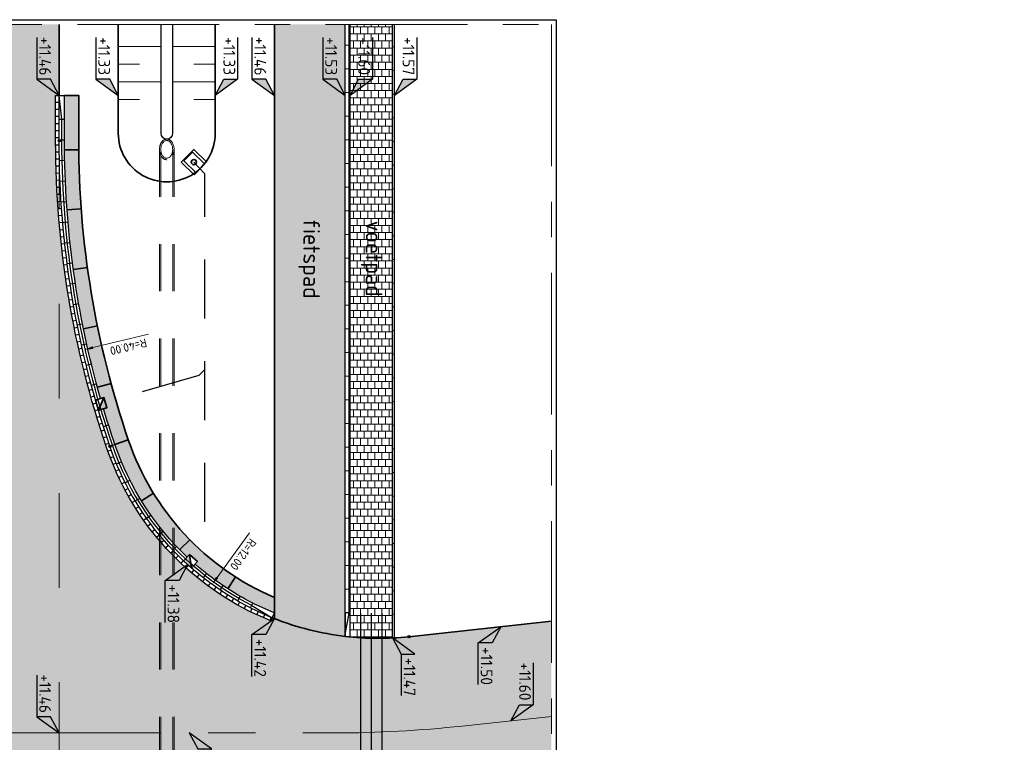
# Model space of a CAD drawing. Header units: metres. Extents: x 232680 to 233262, y 554200 to 554550.
# Tile 4 of 254: x 232730 to 232771, y 554327 to 554358. Entities that reach past the tile are written whole.
import ezdxf
from ezdxf.enums import TextEntityAlignment as Align

# ---------------------------------------------------------------- set-up
doc = ezdxf.new("R2010")
doc.units = ezdxf.units.M
for name, pattern in [('AM-AS', [16, 10, -2, 2, -2]), ('NLCS-HIDDEN', [4, 2, -2]), ('RI-HWA_KOLKAANSLUITING', [4.3, 2.5, -1.8]), ('XX-AFBREEK', [7, 4, -1, 1, -1]), ('XX-HIDDEN', [4, 2, -2])]:
    doc.linetypes.add(name, pattern=pattern)
doc.layers.get('Defpoints').update_dxf_attribs({"color": 241})
for name, color, linetype, lineweight in [('B-WE-VH-KANTOPSLUITING_TROTTOIRBAND_RWS-T25', 7, 'Continuous', 25), ('N-WE-AM-AS-GD', 7, 'AM-AS', 13), ('N-WE-KL-MANTELBUIS_DATA-G', 102, 'KL-KABELKOKER-N', 25), ('N-WE-KL-MANTELBUIS_ENEXIS-G', 10, 'KL-KABELKOKER-N', 25), ('N-WE-KL-MANTELBUIS_WMD-G', 7, 'KL-KABELKOKER-N', 25), ('N-WE-RI-HWA_DUIKER-G', 252, 'NLCS-HIDDEN', 13), ('N-WE-RI-HWA_UITSTROOMBAK-S', 150, 'Continuous', 35), ('N-WE-VH-KANTOPSLUITING_BETONRUG-A', 254, 'Continuous', 18), ('N-WE-VH-KANTOPSLUITING_BETONRUG-G', 7, 'Continuous', 35), ('N-WE-VH-KANTOPSLUITING_ELEMENT_VERLOOPBAND-S', 7, 'Continuous', 25), ('N-WE-VH-KANTOPSLUITING_GOOTLAAG-G', 7, 'Continuous', 25), ('N-WE-VH-KANTOPSLUITING_TROTTOIRBAND_RWS_018-GD', 7, 'Continuous', 25), ('N-WE-VH-KANTOPSLUITING_TROTTOIRBAND_RWS_025-GD', 7, 'Continuous', 25), ('N-WE-VH-KANTVERHARDING-G', 60, 'Continuous', 35), ('N-WE-VH-KANTVERHARDING_BITUMENBAND-G', 160, 'Continuous', 35), ('N-WE-VH-MATERIAALGRENS-G', 7, 'XX-HIDDEN', 18), ('N-WE-VH-VERHARDING_018-G', 7, 'Continuous', 18), ('N-WE-VH-VERHARDING_025-G', 7, 'Continuous', 25), ('N-WE-VH-VERHARDING_035-G', 7, 'Continuous', 35), ('N-WE-VW-MARKERING_DWARS_DRIEHOEK_5050-M', 7, 'Continuous', 18), ('X-XX-AL-AFBREEKLIJN-G', 7, 'XX-AFBREEK', 13), ('X-XX-AL-HOOGTELABEL-S', 7, 'Continuous', 25)]:
    doc.layers.add(name, color=color, linetype=linetype, lineweight=lineweight)
for name, color, linetype, lineweight, true_color in [('N-WE-GW-WATERGANG_BODEM-G', 7, 'Continuous', 25, 0x007ca5), ('N-WE-GW-WATERGANG_INSTEEK-G', 7, 'Continuous', 35, 0x004c00), ('N-WE-GW-WATERGANG_TALUD_013-G', 7, 'Continuous', 13, 0x004c00), ('N-WE-GW-WATERGANG_TALUD_018-G', 7, 'Continuous', 18, 0x004c00), ('N-WE-RI-HWA_KOLKAANSLUITING_PVC_125-G', 150, 'RI-HWA_KOLKAANSLUITING', 25, 0x007fff), ('N-WE-RI-KOLK-S', 150, 'Continuous', 35, 0x007fff)]:
    doc.layers.add(name, color=color, linetype=linetype, lineweight=lineweight, true_color=true_color)
doc.layers.add('N-WE-VH-VERHARDING_ASFALT_HOOFDRIJBAAN-A', color=7, linetype='Continuous', lineweight=5, true_color=0xc7c7c7, transparency=0.5)
doc.layers.add('N-WE-VH-VERHARDING_ASFALT_ROOD-A', color=7, linetype='Continuous', lineweight=5, true_color=0xc99292, transparency=0.5)
doc.layers.add('N-WE-VH-VERHARDING_TEGEL-A', color=252, linetype='Continuous', lineweight=9, transparency=0.5)
doc.styles.add('NLCS-ISO', font='NLCS-ISO.ttf')
doc.styles.add('NLCS-ISO-ANNOTATIEF-T18', font='NLCS-ISO.ttf', dxfattribs={"height": 1.8})
doc.styles.add('NLCS-ISO-ANNOTATIEF-T25', font='NLCS-ISO.ttf', dxfattribs={"height": 2.5})
doc.linetypes.add('KL-KABELKOKER-N', pattern='A,0,-3,[99,NLCS.shx,S=1,R=0,X=0,Y=0],-3', length=6)
doc.dimstyles.new('NLCS-ANNOTATIEF-T18-PIJL_L2_H3', dxfattribs={"dimtxt": 1.8, "dimasz": 1.8, "dimexe": 2, "dimexo": 2, "dimgap": 0.7, "dimtad": 1, "dimzin": 0, "dimdsep": 46, "dimtxsty": 'NLCS-ISO-ANNOTATIEF-T18', "dimcen": 0, "dimdle": 2, "dimclrd": 256, "dimclre": 256, "dimclrt": 256, "dimadec": 3, "dimazin": 0, "dimtfac": 1, "dimtofl": 0, "dimtmove": 0, "dimatfit": 3, "dimfxl": 2, "dimfxlon": 1, "dimtfillclr": 256, "dimtolj": 1, "dimtzin": 0, "dimlwd": -1, "dimlwe": -1, "dimarcsym": 0})

# ---------------------------------------------------------------- blocks, each defined once
blk = doc.blocks.new('N-SAL-HOOGTELABEL_03-SO')
for p, q in [((0, 0), (-2.460741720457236, -1.312415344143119)), ((-2.460741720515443, -3.43514855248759), (0, 0)), ((-2.460741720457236, -1.312415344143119), (-2.460741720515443, -3.43514855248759)), ((-8.8653364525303, -3.435325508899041), (-2.460741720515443, -3.43514855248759))]:
    blk.add_line(p, q)
blk.add_solid([(-2.460741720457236, -1.312415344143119), (0, 0), (-2.460741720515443, -3.43514855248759)])
at = {"style": 'NLCS-ISO'}
blk.add_attdef('...', text='', height=1.8, dxfattribs=at).set_placement((-6.014038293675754, -2.161353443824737), align=Align.MIDDLE)
blk = doc.blocks.new('N-SAL-HOOGTELABEL_01-SO')
for p, q in [((-2.460741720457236, 1.312415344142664), (-2.460741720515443, 3.435148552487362)), ((-2.460741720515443, 3.435148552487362), (0, 0)), ((-2.460741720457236, 1.312415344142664), (-8.837532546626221, 1.312415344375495)), ((0, 0), (-2.460741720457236, 1.312415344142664))]:
    blk.add_line(p, q)
blk.add_solid([(-2.460741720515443, 3.435148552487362), (-2.460741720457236, 1.312415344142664), (0, 0)])
at = {"style": 'NLCS-ISO'}
blk.add_attdef('...', text='', height=1.8, dxfattribs=at).set_placement((-5.956637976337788, 2.607292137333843), align=Align.MIDDLE)
blk = doc.blocks.new('L080')
blk.add_line((0, 0), (0, 0.07999999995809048))
blk = doc.blocks.new('L200')
blk.add_line((0, 0), (0, 0.1999999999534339))
blk = doc.blocks.new('SVH-VERLOOPBAND_GELEIDEBAND 50 200X200 HD_OPSLUITBAND 200X200 HD_L1000_RECHTS-MM')
blk.add_lwpolyline([(0, 0), (1000, 0), (1000, 200.0000000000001), (0, 200.0000000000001)], close=True)
blk.add_lwpolyline([(899.9999999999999, 1.030286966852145e-13), (100, 150), (0, 150)])
blk = doc.blocks.new('SVH-KANTOPSLUITING_VERLOOP_120X250_130 150X250_RECHTS')
for p, q in [((-1, 5.820766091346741e-11), (0, 0)), ((-1, -0.2249999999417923), (-1, 5.820766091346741e-11)), ((-2.872702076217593e-11, -0.2249999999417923), (0, 0)), ((-1, -0.1099999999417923), (-2.872702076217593e-11, -0.2249999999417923)), ((-1, -0.2249999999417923), (-2.872702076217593e-11, -0.2249999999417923))]:
    blk.add_line(p, q)
blk = doc.blocks.new('L225')
blk.add_line((0, 0), (-6.88863824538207e-17, -0.2250000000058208))
blk = doc.blocks.new('SVH-KANTOPSLUITING_VERLOOP_RWS_225X160_LINKS')
for p, q in [((-2.220446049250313e-16, -0.225), (0, 0)), ((1, 5.820766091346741e-11), (0, 0)), ((1, -0.225), (1, 5.820766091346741e-11)), ((1, -0.11), (-2.220446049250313e-16, -0.225)), ((1, -0.225), (-2.220446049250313e-16, -0.225))]:
    blk.add_line(p, q)
blk = doc.blocks.new('L600')
blk.add_line((0, 0), (-7.347880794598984e-17, -0.5999999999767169))
blk = doc.blocks.new('*D83')
at = {"layer": 'Defpoints', "color": 0, "transparency": 16777216}
for p in [(232771.1756203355, 554353.4331369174), (232732.2792214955, 554344.101997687)]:
    blk.add_point(p, dxfattribs=at)
at = {"layer": 'N-WE-VW-MARKERING_DWARS_DRIEHOEK_5050-M', "transparency": 16777216}
blk.add_line((232734.9783146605, 554344.7495027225), (232732.6292890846, 554344.1859779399), dxfattribs=at)
blk.add_solid([(232732.6432857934, 554344.1276333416), (232732.6152923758, 554344.244322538), (232732.2792214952, 554344.1019976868)], dxfattribs=at)
at = {"layer": 'N-WE-VW-MARKERING_DWARS_DRIEHOEK_5050-M', "transparency": 16777216, "insert": (232734.1291743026, 554344.2167169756), "char_height": 0.36, "attachment_point": 5, "rotation": 193.4901667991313, "style": 'NLCS-ISO-ANNOTATIEF-T18'}
blk.add_mtext('\\A1;R=40.00', dxfattribs=at)
blk = doc.blocks.new('*D84')
at = {"layer": 'Defpoints', "color": 0, "transparency": 16777216}
for p in [(232744.7003461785, 554343.8924832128), (232737.6676427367, 554334.1692593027)]:
    blk.add_point(p, dxfattribs=at)
at = {"layer": 'N-WE-VW-MARKERING_DWARS_DRIEHOEK_5050-M', "transparency": 16777216}
blk.add_line((232739.2476567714, 554336.3537436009), (232737.878623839, 554334.4609560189), dxfattribs=at)
blk.add_solid([(232737.9272399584, 554334.4257925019), (232737.8300077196, 554334.496119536), (232737.6676427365, 554334.1692593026)], dxfattribs=at)
at = {"layer": 'N-WE-VW-MARKERING_DWARS_DRIEHOEK_5050-M', "transparency": 16777216, "insert": (232738.9818342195, 554335.4402041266), "char_height": 0.36, "attachment_point": 5, "rotation": 234.1221882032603, "style": 'NLCS-ISO-ANNOTATIEF-T18'}
blk.add_mtext('\\A1;R=12.00', dxfattribs=at)
blk = doc.blocks.new('N-SRI-KOLK_TROTTOIR_RWS-SO')
blk.add_hatch(color=256).paths.add_polyline_path([(1.124999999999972, 1.874999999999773), (-1.124999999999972, 1.874999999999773), (-1.124999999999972, 5.684341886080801e-13)])
blk.add_line((-1.124999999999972, 0), (1.124999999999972, 1.874999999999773))
at = {"flags": 128}
blk.add_lwpolyline([(-1.124999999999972, 0), (1.124999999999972, 0), (1.124999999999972, 1.874999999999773), (-1.124999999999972, 1.874999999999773)], close=True, dxfattribs=at)
blk = doc.blocks.new('L150')
blk.add_line((0, -0.1499999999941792), (0, 0))
blk = doc.blocks.new('Eidbuis Taludbescherming')
for points in [[(-0.1900000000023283, -0.3800000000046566), (0.1900000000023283, -0.3800000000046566), (0.1900000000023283, 0), (-0.1900000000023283, 0)], [(-0.1300000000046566, -0.3599999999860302), (0.1300000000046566, -0.3599999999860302), (0.1300000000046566, 0), (-0.1300000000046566, 0)]]:
    blk.add_lwpolyline(points, close=True)
blk.add_circle((0, -0.190000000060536), 0.055)

msp = doc.modelspace()

# ---------------------------------------------------------------- hatches: boundary and pattern name
at = {"layer": 'N-WE-VH-KANTOPSLUITING_BETONRUG-A'}
h = msp.add_hatch(color=256, dxfattribs=at)
h.dxf.hatch_style = 1
edge = h.paths.add_edge_path()
edge.add_line((232731.4254667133, 554354.8537587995), (232732.0254667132, 554354.8537522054))
edge.add_line((232732.0254667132, 554354.8537522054), (232732.0254455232, 554352.9337625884))
edge.add_arc((232771.2004455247, 554352.9337625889), 39.17500000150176, 180.0000000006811, 198.8385672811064)
edge.add_arc((232744.7003461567, 554343.8924831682), 11.17500000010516, 198.8385672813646, 246.8134073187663)
edge.add_line((232740.3004489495, 554333.6201158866), (232740.3004489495, 554332.9704169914))
edge.add_line((232740.3004489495, 554332.9704169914), (232739.389588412, 554333.3831312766))
edge.add_arc((232744.7003461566, 554343.8924831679), 11.77499999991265, 228.8353603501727, 243.1908700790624, ccw=False)
edge.add_line((232736.9497470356, 554335.0280126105), (232737.0491747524, 554335.1374374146))
edge.add_line((232737.0491747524, 554335.1374374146), (232736.7161269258, 554335.4400578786))
edge.add_line((232736.7161269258, 554335.4400578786), (232736.616699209, 554335.3306330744))
edge.add_arc((232744.7003461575, 554343.8924831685), 11.77500000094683, 198.8385672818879, 226.6455794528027, ccw=False)
edge.add_arc((232771.1137417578, 554352.9060987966), 39.68400809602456, 196.5505246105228, 198.8411877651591, ccw=False)
edge.add_line((232733.0738853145, 554341.6016828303), (232733.217297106, 554341.6434266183))
edge.add_line((232733.217297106, 554341.6434266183), (232733.0915321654, 554342.0754951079))
edge.add_line((232733.0915321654, 554342.0754951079), (232732.9481203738, 554342.0337513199))
edge.add_arc((232771.2004455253, 554352.9337625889), 39.7750000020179, 180.0000000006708, 195.9049178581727, ccw=False)
edge.add_line((232731.4254455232, 554352.9337625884), (232731.4254667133, 554354.8537587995))
at = {"layer": 'N-WE-VH-VERHARDING_ASFALT_HOOFDRIJBAAN-A'}
h = msp.add_hatch(color=256, dxfattribs=at)
h.dxf.hatch_style = 1
h.paths.add_polyline_path([(232752.0199186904, 554332.6147934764), (232745.9919388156, 554331.9621944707, -0.05625070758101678), (232743.3004489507, 554331.9744175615, -0.06680634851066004), (232740.2075059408, 554332.7652918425), (232740.1455716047, 554332.6286750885), (232739.2275883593, 554333.044837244, -0.1961468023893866), (232733.2011958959, 554339.9692137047, -0.08222685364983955), (232731.0504533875, 554352.9086329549), (232731.049844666, 554354.8537612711), (232731.199844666, 554354.8537612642), (232731.2004995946, 554357.8537522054), (232727.0005138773, 554357.8537522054), (232726.999762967, 554352.0712084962), (232726.9996977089, 554351.5712085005), (232727.0004613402, 554348.5712083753), (232726.9994781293, 554348.5712085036, -0.9645367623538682), (232724.000276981, 554348.5714042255), (232724.0004489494, 554348.5714042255), (232724.0004489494, 554351.5668278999), (232724.0004489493, 554352.0714042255), (232724.0004489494, 554357.8537522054), (232720.0004489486, 554357.8537522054), (232720.0004489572, 554352.071404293), (232720.1504489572, 554352.0714042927), (232720.1504489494, 554345.6249568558, -0.3190235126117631), (232712.0010602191, 554334.1524850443, -0.03569386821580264), (232706.4745287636, 554332.657597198), (232705.4898240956, 554332.4780682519), (232705.4629199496, 554332.6256357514, -0.006976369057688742), (232704.3599447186, 554332.4545529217), (232704.3599447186, 554324.0920499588), (232705.470883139, 554324.0979121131), (232705.470883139, 554324.2479121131), (232706.4704665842, 554324.2479115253, -0.3217568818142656), (232718.0049454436, 554316.0165709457, -0.08228246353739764), (232720.1504489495, 554303.0674108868), (232720.1504489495, 554301.2702132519), (232720.0004489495, 554301.2702132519), (232720.0004489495, 554298.2702132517), (232724.0004489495, 554298.2702132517), (232724.0004489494, 554303.588041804), (232724.0006135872, 554304.0880417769), (232724.000446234, 554307.0880419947), (232724.0014294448, 554307.088041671, -0.9645367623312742), (232727.0006304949, 554307.0872498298), (232727.0004585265, 554307.087249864), (232726.9998631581, 554304.0918262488), (232726.9997628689, 554303.587249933), (232727.0011400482, 554298.2702132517), (232731.2004489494, 554298.2702132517), (232731.2004489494, 554303.587249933), (232731.0504489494, 554303.587249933), (232731.0504489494, 554310.0343539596, -0.2913878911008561), (232738.062165, 554321.044373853, -0.008610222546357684), (232739.3250148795, 554321.6074611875), (232739.3254484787, 554321.6064129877), (232740.1571024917, 554321.9504356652), (232740.2144323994, 554321.8118440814, -0.02045276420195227), (232743.3004489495, 554322.8994271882), (232743.3004489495, 554322.8994284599), (232743.3004631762, 554322.8994284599, -0.04724344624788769), (232750.6867467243, 554324.4236849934, -1.000311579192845), (232750.7861624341, 554324.4344792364), (232752.0199186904, 554324.5680477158)])
at = {"layer": 'N-WE-VH-VERHARDING_ASFALT_ROOD-A'}
h = msp.add_hatch(color=256, dxfattribs=at)
h.dxf.hatch_style = 1
edge = h.paths.add_edge_path()
edge.add_line((232743.3004489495, 554357.8537522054), (232740.3004489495, 554357.8537522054))
edge.add_line((232740.3004489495, 554357.8537522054), (232740.3004489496, 554332.7282140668))
edge.add_arc((232744.700346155, 554343.8924831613), 11.99999999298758, 248.4903392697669, 263.3007289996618)
edge.add_line((232743.3004489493, 554331.9744175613), (232743.3004489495, 554357.8537522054))
at = {"layer": 'N-WE-VH-VERHARDING_TEGEL-A'}
h = msp.add_hatch(dxfattribs=at)
h.set_pattern_fill('AVH-TEGEL_300X300_HALFST', color=256, angle=90, pattern_type=2)
h.set_pattern_definition([(90, (232743.5004489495, 554331.9526235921), (-0.15, 0.3), [0.3, -0.3]), (180, (232743.5004489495, 554331.9526235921), (-3.673940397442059e-17, -0.3), [])])
edge = h.paths.add_edge_path()
edge.add_line((232745.3004489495, 554357.8537522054), (232743.5004489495, 554357.8537522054))
edge.add_line((232743.5004489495, 554357.8537522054), (232743.500458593, 554331.9526235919))
edge.add_arc((232744.7003482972, 554343.8923122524), 11.9998291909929, 264.2612768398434, 272.8665059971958)
edge.add_line((232745.3004489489, 554331.9074977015), (232745.3004489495, 554357.8537522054))

# ---------------------------------------------------------------- linework, layer by layer
at = {"layer": 'Defpoints', "flags": 128}
msp.add_lwpolyline([(232752.2199186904, 554358.0537522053), (232752.2199186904, 554323.6468258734), (232746.5314835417, 554298.0702132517), (232700.2699488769, 554298.0702132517), (232700.2699488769, 554358.0537522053)], close=True, dxfattribs=at)
at = {"layer": 'N-WE-AM-AS-GD'}
msp.add_lwpolyline([(232725.5004489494, 554327.8924831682), (232742.8652596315, 554327.8924831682, 0.02696694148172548), (232748.2468957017, 554328.1829469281), (232752.0199186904, 554328.5914205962)], format="xyb", dxfattribs=at)
at = {"layer": 'N-WE-GW-WATERGANG_BODEM-G'}
msp.add_lwpolyline([(232735.9939955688, 554357.8537522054), (232735.9939955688, 554353.2457246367, -1), (232735.5069023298, 554353.2457246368), (232735.5069023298, 554357.8537522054)], format="xyb", dxfattribs=at)
at = {"layer": 'N-WE-GW-WATERGANG_INSTEEK-G'}
msp.add_lwpolyline([(232737.8004489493, 554357.8537522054), (232737.8004489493, 554353.2457246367, -0.9999999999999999), (232733.7004489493, 554353.2457246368), (232733.7004489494, 554357.8537522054)], format="xyb", dxfattribs=at)
at = {"layer": 'N-WE-GW-WATERGANG_TALUD_013-G'}
for p, q in [((232734.6036721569, 554356.1722346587), (232733.7004489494, 554356.1747429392)), ((232736.8972257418, 554356.1722346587), (232737.8004489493, 554356.1747429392)), ((232734.6036721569, 554354.6722346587), (232733.7004489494, 554354.6747429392)), ((232736.8972257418, 554354.6722346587), (232737.8004489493, 554354.6747429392))]:
    msp.add_line(p, q, dxfattribs=at)
at = {"layer": 'N-WE-GW-WATERGANG_TALUD_018-G'}
for p, q in [((232735.5068953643, 554356.9197263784), (232733.7004489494, 554356.9247429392)), ((232735.9940025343, 554356.9197263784), (232737.8004489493, 554356.9247429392)), ((232735.5068953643, 554355.4197263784), (232733.7004489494, 554355.4247429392)), ((232735.9940025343, 554355.4197263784), (232737.8004489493, 554355.4247429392))]:
    msp.add_line(p, q, dxfattribs=at)
at = {"layer": 'N-WE-KL-MANTELBUIS_DATA-G', "flags": 128}
msp.add_lwpolyline([(232743.9504489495, 554332.9526235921), (232743.9504489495, 554321.960268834)], dxfattribs=at)
at = {"layer": 'N-WE-KL-MANTELBUIS_ENEXIS-G', "flags": 128}
msp.add_lwpolyline([(232744.4004489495, 554332.9526235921), (232744.4004489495, 554321.960268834)], dxfattribs=at)
at = {"layer": 'N-WE-KL-MANTELBUIS_WMD-G', "flags": 128}
msp.add_lwpolyline([(232744.8504489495, 554332.9526235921), (232744.8504489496, 554321.960268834)], dxfattribs=at)
at = {"layer": 'N-WE-RI-HWA_DUIKER-G'}
for p, q in [((232735.4404489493, 554352.5673048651), (232735.4403481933, 554311.3783340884)), ((232735.5004489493, 554352.5673047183), (232735.5003481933, 554311.3783339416)), ((232736.0004489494, 554352.5674485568), (232736.0003481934, 554311.37847778)), ((232736.0604489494, 554352.56744841), (232736.0603481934, 554311.3784776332))]:
    msp.add_line(p, q, dxfattribs=at)
msp.add_ellipse((232735.7503482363, 554352.5673766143), major_axis=(8.682149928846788e-05, -0.3749999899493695), ratio=0.6666666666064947, dxfattribs=at)
msp.add_open_spline([(232735.7504489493, 554352.1323766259), (232735.7998161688, 554352.1323880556), (232735.8486032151, 554352.1491260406), (232735.9700463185, 554352.2339487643), (232736.0249078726, 554352.3330097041), (232736.0785081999, 554352.5920980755), (232736.0508224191, 554352.7609574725), (232735.9259210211, 554352.9387646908), (232735.8622566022, 554352.9858644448), (232735.7192666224, 554353.0116319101), (232735.6443121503, 554352.9875840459), (232735.5295507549, 554352.8889598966), (232735.4873948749, 554352.8161584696), (232735.4209746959, 554352.5873169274), (232735.4387388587, 554352.4107156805), (232735.5559032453, 554352.2136614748), (232735.6199460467, 554352.157992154), (232735.7129410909, 554352.134715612), (232735.7316920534, 554352.1323722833), (232735.7504489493, 554352.1323766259)], degree=3, knots=[0, 0, 0, 0, 0.4355931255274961, 0.4355931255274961, 1.269567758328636, 1.269567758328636, 2.382081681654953, 2.382081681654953, 3.021872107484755, 3.021872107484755, 3.661662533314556, 3.661662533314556, 4.301452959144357, 4.301452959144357, 5.440431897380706, 5.440431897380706, 6.117683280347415, 6.117683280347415, 6.283185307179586, 6.283185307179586, 6.283185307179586, 6.283185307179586], dxfattribs=at)
at = {"layer": 'N-WE-RI-HWA_KOLKAANSLUITING_PVC_125-G', "flags": 128}
msp.add_lwpolyline([(232736.8969321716, 554352.0319279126), (232737.350655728, 554351.5515648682), (232737.3504198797, 554335.803549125), (232736.8826508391, 554335.2887476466)], dxfattribs=at)
at = {"layer": 'N-WE-RI-HWA_KOLKAANSLUITING_PVC_125-G'}
msp.add_lwpolyline([(232737.3505314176, 554343.2511329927), (232737.1104908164, 554343.0109812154), (232733.154414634, 554341.8594608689)], dxfattribs=at)
at = {"layer": 'N-WE-VH-KANTOPSLUITING_BETONRUG-G', "flags": 128}
msp.add_lwpolyline([(232740.3004489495, 554333.6201158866, -0.2124418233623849), (232734.123967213, 554340.2840439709, -0.08238438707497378), (232732.0254455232, 554352.9337625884), (232732.0254667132, 554354.8537522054), (232731.4254667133, 554354.8537587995)], format="xyb", dxfattribs=at)
at = {"layer": 'N-WE-VH-KANTOPSLUITING_GOOTLAAG-G', "flags": 128}
msp.add_lwpolyline([(232740.2075882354, 554332.7654733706), (232740.1455716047, 554332.6286750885), (232739.2275883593, 554333.044837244, -0.1961468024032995), (232733.2011958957, 554339.9692137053, -0.0822268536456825), (232731.0504533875, 554352.9086329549), (232731.049844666, 554354.8537612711), (232731.2004667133, 554354.8537612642)], format="xyb", dxfattribs=at)
at = {"layer": 'N-WE-VH-KANTOPSLUITING_TROTTOIRBAND_RWS_018-GD', "flags": 128}
msp.add_lwpolyline([(232739.3441492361, 554333.2828470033, -0.1960781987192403), (232733.4520004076, 554340.054782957, -0.0823843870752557), (232731.3154455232, 554352.9337625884), (232731.3154556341, 554353.8537600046)], format="xyb", dxfattribs=at)
at = {"layer": 'N-WE-VH-KANTOPSLUITING_TROTTOIRBAND_RWS_018-GD'}
for centre in [(232731.2004455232, 554352.9337625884), (232733.3431607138, 554340.0176491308), (232745.9919388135, 554331.9621944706)]:
    msp.add_circle(centre, 0.05, dxfattribs=at)
at = {"layer": 'N-WE-VH-KANTOPSLUITING_TROTTOIRBAND_RWS_025-GD', "flags": 128}
for points in [[(232739.2966454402, 554333.1780061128, -0.196182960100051), (232733.3431607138, 554340.0176491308, -0.08238438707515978), (232731.2004455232, 554352.9337625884), (232731.2004556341, 554353.8537612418)], [(232732.9481203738, 554342.0337513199, -0.06950992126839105), (232731.4254455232, 554352.9337625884), (232731.4254556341, 554353.8537587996)], [(232736.616699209, 554335.3306330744, -0.1219298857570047), (232733.5561079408, 554340.090302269, -0.009972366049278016), (232733.0738853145, 554341.6016828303, -0.009972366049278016)], [(232739.389588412, 554333.3831312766, -0.0627197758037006), (232736.9497470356, 554335.0280126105, -0.0627197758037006)]]:
    msp.add_lwpolyline(points, format="xyb", dxfattribs=at)
at = {"layer": 'N-WE-VH-KANTVERHARDING-G', "flags": 128}
msp.add_lwpolyline([(232731.1998447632, 554354.8542067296), (232731.2004995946, 554357.8537522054)], dxfattribs=at)
for points in [[(232740.3004489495, 554332.7282140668, -0.002084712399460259), (232740.2075059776, 554332.7652918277)], [(232752.0199186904, 554332.6147934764), (232745.9919388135, 554331.9621944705, -0.05625070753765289), (232743.3004489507, 554331.9744175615, -0.01445405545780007)]]:
    msp.add_lwpolyline(points, format="xyb", dxfattribs=at)
at = {"layer": 'N-WE-VH-KANTVERHARDING_BITUMENBAND-G', "flags": 128}
msp.add_lwpolyline([(232743.3004489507, 554331.9744175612, -0.06471262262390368), (232740.3004489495, 554332.7282140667)], format="xyb", dxfattribs=at)
at = {"layer": 'N-WE-VH-MATERIAALGRENS-G', "ltscale": 2, "flags": 128}
msp.add_lwpolyline([(232731.2004489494, 554310.0343539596), (232731.2004455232, 554352.9337625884)], dxfattribs=at)
at = {"layer": 'N-WE-VH-VERHARDING_018-G'}
msp.add_line((232743.4504489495, 554357.8537522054), (232743.4504489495, 554332.9744175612), dxfattribs=at)
at = {"layer": 'N-WE-VH-VERHARDING_025-G'}
for points in [[(232743.3004489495, 554331.9744175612), (232743.3004489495, 554357.8537522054)], [(232745.3004489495, 554331.9074977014), (232745.3004489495, 554357.8537522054)]]:
    msp.add_lwpolyline(points, dxfattribs=at)
at = {"layer": 'N-WE-VH-VERHARDING_025-G', "flags": 128}
for points in [[(232743.5004489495, 554331.9526235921), (232743.5004489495, 554357.8537522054)], [(232745.3804489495, 554331.9117711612), (232745.3804489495, 554357.8537522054)]]:
    msp.add_lwpolyline(points, dxfattribs=at)
at = {"layer": 'N-WE-VH-VERHARDING_035-G', "flags": 128}
msp.add_lwpolyline([(232740.3004489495, 554332.7282140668), (232740.3004489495, 554357.8537522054)], dxfattribs=at)
at = {"layer": 'X-XX-AL-AFBREEKLIJN-G', "ltscale": 1.5}
msp.add_lwpolyline([(232752.0199186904, 554357.8537522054), (232752.0199186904, 554323.6687982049), (232746.371078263, 554298.2702132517), (232700.4699488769, 554298.2702132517), (232700.4699488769, 554357.8537522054)], close=True, dxfattribs=at)

# ---------------------------------------------------------------- block references
at = {"layer": 'N-WE-RI-HWA_UITSTROOMBAK-S', "xscale": -2, "yscale": 2, "zscale": 2, "rotation": 225.8296826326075}
msp.add_blockref('Eidbuis Taludbescherming', (232737.1694954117, 554351.767146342), dxfattribs=at)
at = {"layer": 'N-WE-RI-KOLK-S', "yscale": 0.2, "zscale": 0.2}
for p, xscale, rotation in [((232732.794357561, 554341.7546567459), -0.2000000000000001, 286.2290314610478), ((232736.8826508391, 554335.2887476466), -0.2, 137.7404698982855)]:
    msp.add_blockref('N-SRI-KOLK_TROTTOIR_RWS-SO', p, dxfattribs=dict(at, xscale=xscale, rotation=rotation))
at = {"layer": 'N-WE-VH-KANTOPSLUITING_BETONRUG-G'}
for p, rotation in [((232732.0272938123, 554352.5532234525), 270.5565699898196), ((232732.1313013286, 554350.0558124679), 274.212969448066), ((232732.3943642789, 554347.5701179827), 277.8693689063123), ((232732.8154117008, 554345.106259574), 281.5257683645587), ((232733.3927294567, 554342.6742679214), 285.182167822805), ((232735.1880678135, 554338.0275717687), 301.6564150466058), ((232736.7262547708, 554336.0634033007), 314.4742628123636), ((232738.6618657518, 554334.4894315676), 327.2921105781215)]:
    msp.add_blockref('L600', p, dxfattribs=dict(at, rotation=rotation))
at = {"layer": 'N-WE-VH-KANTOPSLUITING_BETONRUG-G', "xscale": -1, "rotation": 288.8385672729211}
msp.add_blockref('L600', (232734.1239672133, 554340.2840439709), dxfattribs=at)
at = {"layer": 'N-WE-VH-KANTOPSLUITING_ELEMENT_VERLOOPBAND-S'}
for name, p, rotation in [('SVH-KANTOPSLUITING_VERLOOP_RWS_225X160_LINKS', (232731.4254667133, 554354.8537587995), 269.9993723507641), ('SVH-KANTOPSLUITING_VERLOOP_120X250_130 150X250_RECHTS', (232740.3004489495, 554332.9704169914), 335.6245436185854)]:
    msp.add_blockref(name, p, dxfattribs=dict(at, rotation=rotation))
at = {"layer": 'N-WE-VH-KANTOPSLUITING_GOOTLAAG-G'}
for p, rotation in [((232731.04993855, 554354.5537612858), 90.01793052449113), ((232731.050032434, 554354.2537613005), 90.01793052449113), ((232731.050126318, 554353.9537613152), 90.01793052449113), ((232731.050220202, 554353.6537613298), 90.01793052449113), ((232731.050314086, 554353.3537613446), 90.01793052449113), ((232731.05040797, 554353.0537613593), 90.01793052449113), ((232731.050849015, 554352.7537619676), 90.25686950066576), ((232731.053314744, 554352.4537727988), 90.68498242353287), ((232731.0580218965, 554352.1538104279), 91.1130953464), ((232731.0649702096, 554351.8538916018), 91.54120826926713), ((232731.0741592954, 554351.5540330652), 91.96932119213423), ((232731.0855886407, 554351.2542515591), 92.39743411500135), ((232731.0992576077, 554350.9545638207), 92.82554703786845), ((232731.1151654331, 554350.6549865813), 93.25365996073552), ((232731.1333112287, 554350.3555365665), 93.68177288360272), ((232731.1536939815, 554350.0562304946), 94.10988580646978), ((232731.1763125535, 554349.757085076), 94.53799872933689), ((232731.2011656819, 554349.458117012), 94.966111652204), ((232731.2282519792, 554349.1593429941), 95.3942245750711), ((232731.257569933, 554348.8607797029), 95.82233749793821), ((232731.2891179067, 554348.5624438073), 96.25045042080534), ((232731.3228941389, 554348.2643519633), 96.67856334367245), ((232731.3588967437, 554347.9665208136), 97.10667626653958), ((232731.3971237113, 554347.6689669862), 97.5347891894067), ((232731.4375729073, 554347.3717070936), 97.96290211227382), ((232731.4802420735, 554347.0747577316), 98.39101503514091), ((232731.5251288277, 554346.7781354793), 98.81912795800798), ((232731.5722306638, 554346.481856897), 99.24724088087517), ((232731.6215449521, 554346.1859385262), 99.67535380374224), ((232731.6730689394, 554345.8903968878), 100.1034667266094), ((232731.726799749, 554345.5952484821), 100.5315796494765), ((232731.7827343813, 554345.3005097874), 100.9596925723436), ((232731.8408697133, 554345.0061972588), 101.3878054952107), ((232731.9012024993, 554344.712327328), 101.8159184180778), ((232731.9637293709, 554344.4189164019), 102.2440313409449), ((232732.0284468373, 554344.1259808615), 102.672144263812), ((232732.0953512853, 554343.8335370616), 103.1002571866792), ((232732.1644389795, 554343.5416013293), 103.5283701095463), ((232732.2357060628, 554343.2501899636), 103.9564830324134), ((232732.3091485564, 554342.9593192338), 104.3845959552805), ((232732.3847623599, 554342.6690053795), 104.8127088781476), ((232732.4625432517, 554342.379264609), 105.2408218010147), ((232732.5424868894, 554342.0901130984), 105.6689347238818), ((232732.6245888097, 554341.8015669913), 106.0970476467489), ((232732.7088444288, 554341.5136423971), 106.525160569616), ((232732.7952490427, 554341.2263553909), 106.9532734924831), ((232732.8837978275, 554340.9397220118), 107.3813864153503), ((232732.9744858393, 554340.6537582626), 107.8094993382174), ((232733.0673080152, 554340.368480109), 108.2376122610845), ((232733.1622591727, 554340.083903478), 108.6657251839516), ((232733.2602012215, 554339.8003463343), 109.6821165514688), ((232733.364718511, 554339.5191496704), 111.0968271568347), ((232733.476146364, 554339.2406191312), 112.5115377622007), ((232733.5944168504, 554338.9649245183), 113.9262483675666), ((232733.7194578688, 554338.6922339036), 115.3409589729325), ((232733.8511931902, 554338.4227135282), 116.7556695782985), ((232733.9895425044, 554338.1565277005), 118.1703801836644), ((232734.1344214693, 554337.8938386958), 119.5850907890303), ((232734.2857417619, 554337.634806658), 120.9998013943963), ((232734.4434111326, 554337.3795895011), 122.4145119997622), ((232734.6073334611, 554337.1283428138), 123.8292226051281), ((232734.777408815, 554336.8812197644), 125.243933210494), ((232734.9535335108, 554336.6383710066), 126.65864381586), ((232735.1356001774, 554336.3999445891), 128.0733544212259), ((232735.323497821, 554336.1660858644), 129.4880650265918), ((232735.5171118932, 554335.9369374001), 130.9027756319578), ((232735.7163243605, 554335.7126388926), 132.3174862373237), ((232735.9210137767, 554335.4933270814), 133.7321968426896), ((232736.1310553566, 554335.2791356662), 135.1469074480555), ((232736.3463210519, 554335.0701952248), 136.5616180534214), ((232736.5666796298, 554334.8666331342), 137.9763286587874), ((232736.7919967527, 554334.6685734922), 139.3910392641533), ((232737.0221350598, 554334.4761370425), 140.8057498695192), ((232737.2569542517, 554334.2894411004), 142.2204604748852), ((232737.4963111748, 554334.108599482), 143.6351710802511), ((232737.7400599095, 554333.9337224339), 145.049881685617), ((232737.9880518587, 554333.7649165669), 146.4645922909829), ((232738.2401358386, 554333.6022847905), 147.8793028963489), ((232738.4961581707, 554333.4459262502), 149.2940135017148), ((232738.7559627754, 554333.2959362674), 150.7087241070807), ((232739.0193912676, 554333.1524062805), 152.1234347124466), ((232739.2873830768, 554333.0177296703), 155.6131240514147), ((232739.5606165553, 554332.8938609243), 155.6131240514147), ((232739.8338500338, 554332.7699921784), 155.6131240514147), ((232740.1070835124, 554332.6461234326), 155.6131240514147)]:
    msp.add_blockref('L150', p, dxfattribs=dict(at, rotation=rotation))
at = {"layer": 'N-WE-VH-KANTOPSLUITING_TROTTOIRBAND_RWS_018-GD'}
for p, rotation in [((232731.2004556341, 554353.8537612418), 89.99937031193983), ((232731.2004460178, 554352.9787612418), 89.99937031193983), ((232731.2090564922, 554352.103820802), 91.18888935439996), ((232731.2367778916, 554351.2292774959), 92.44223453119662), ((232731.2836217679, 554350.3555497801), 93.69557970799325), ((232731.3495657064, 554349.4830557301), 94.94892488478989), ((232731.4345781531, 554348.6122128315), 96.20227006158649), ((232731.53861843, 554347.7434377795), 97.45561523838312), ((232731.661636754, 554346.8771462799), 98.7089604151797), ((232731.8035742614, 554346.0137528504), 99.96230559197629), ((232731.9643630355, 554345.1536706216), 101.215650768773), ((232732.1439261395, 554344.2973111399), 102.4689959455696), ((232732.342177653, 554343.4450841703), 103.7223411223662), ((232732.5590227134, 554342.5973975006), 104.9756862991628), ((232733.0697005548, 554340.8488013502), 107.5852220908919), ((232733.3431607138, 554340.0176491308), 108.8385672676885), ((232733.6277537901, 554339.266718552), 112.67356636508), ((232733.994172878, 554338.472349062), 116.8513836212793), ((232734.4174897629, 554337.7067847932), 121.0292008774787), ((232734.8954547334, 554336.9740943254), 125.2070181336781), ((232735.4255276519, 554336.2781715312), 129.3848353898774), ((232736.004891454, 554335.6227148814), 133.5626526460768), ((232737.2989300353, 554334.4469001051), 141.9182871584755), ((232738.0067276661, 554333.9327908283), 146.0961044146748), ((232738.7500984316, 554333.4716121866), 150.2739216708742)]:
    msp.add_blockref('L225', p, dxfattribs=dict(at, rotation=rotation))
at = {"layer": 'N-WE-VH-VERHARDING_018-G', "rotation": 90}
for name, p in [('L200', (232743.5004489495, 554356.9744175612)), ('L080', (232745.3804489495, 554356.9074977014)), ('L200', (232743.5004489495, 554355.9744175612)), ('L080', (232745.3804489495, 554355.9074977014)), ('L200', (232743.5004489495, 554354.9744175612)), ('L080', (232745.3804489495, 554354.9074977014)), ('L200', (232743.5004489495, 554353.9744175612)), ('L080', (232745.3804489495, 554353.9074977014)), ('L200', (232743.5004489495, 554352.9744175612)), ('L080', (232745.3804489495, 554352.9074977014)), ('L200', (232743.5004489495, 554351.9744175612)), ('L080', (232745.3804489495, 554351.9074977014)), ('L200', (232743.5004489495, 554350.9744175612)), ('L080', (232745.3804489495, 554350.9074977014)), ('L200', (232743.5004489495, 554349.9744175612)), ('L080', (232745.3804489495, 554349.9074977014)), ('L200', (232743.5004489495, 554348.9744175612)), ('L080', (232745.3804489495, 554348.9074977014)), ('L200', (232743.5004489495, 554347.9744175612)), ('L080', (232745.3804489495, 554347.9074977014)), ('L200', (232743.5004489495, 554346.9744175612)), ('L080', (232745.3804489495, 554346.9074977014)), ('L200', (232743.5004489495, 554345.9744175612)), ('L080', (232745.3804489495, 554345.9074977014)), ('L200', (232743.5004489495, 554344.9744175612)), ('L080', (232745.3804489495, 554344.9074977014)), ('L200', (232743.5004489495, 554343.9744175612)), ('L080', (232745.3804489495, 554343.9074977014)), ('L200', (232743.5004489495, 554342.9744175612)), ('L080', (232745.3804489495, 554342.9074977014)), ('L200', (232743.5004489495, 554341.9744175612)), ('L080', (232745.3804489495, 554341.9074977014)), ('L200', (232743.5004489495, 554340.9744175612)), ('L080', (232745.3804489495, 554340.9074977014)), ('L200', (232743.5004489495, 554339.9744175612)), ('L080', (232745.3804489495, 554339.9074977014)), ('L200', (232743.5004489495, 554338.9744175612)), ('L080', (232745.3804489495, 554338.9074977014)), ('L200', (232743.5004489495, 554337.9744175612)), ('L080', (232745.3804489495, 554337.9074977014)), ('L200', (232743.5004489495, 554336.9744175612)), ('L080', (232745.3804489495, 554336.9074977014)), ('L200', (232743.5004489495, 554335.9744175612)), ('L080', (232745.3804489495, 554335.9074977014)), ('L200', (232743.5004489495, 554334.9744175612)), ('L080', (232745.3804489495, 554334.9074977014)), ('L200', (232743.5004489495, 554333.9744175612)), ('L080', (232745.3804489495, 554333.9074977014)), ('L200', (232743.5004489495, 554332.9744175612)), ('L080', (232745.3804489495, 554332.9074977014))]:
    msp.add_blockref(name, p, dxfattribs=at)
at = {"layer": 'N-WE-VH-VERHARDING_025-G', "xscale": 0.001, "yscale": 0.001, "zscale": 0.001, "rotation": 270}
msp.add_blockref('SVH-VERLOOPBAND_GELEIDEBAND 50 200X200 HD_OPSLUITBAND 200X200 HD_L1000_RECHTS-MM', (232743.3004489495, 554332.9744175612), dxfattribs=at)
at = {"layer": 'X-XX-AL-HOOGTELABEL-S', "xscale": 0.276, "yscale": 0.276, "zscale": 0.276, "rotation": 270}
for p, values in [((232731.2004666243, 554354.8537612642), {'...': '+11.46'}), ((232733.7004489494, 554354.8529820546), {'...': '+11.33'}), ((232740.3004489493, 554354.8529820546), {'...': '+11.46'}), ((232743.3004489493, 554354.8529820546), {'...': '+11.53'}), ((232731.2004475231, 554327.8924831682), {'...': '+11.46'})]:
    msp.add_blockref('N-SAL-HOOGTELABEL_03-SO', p, dxfattribs=at).add_auto_attribs(values)
at = {"layer": 'X-XX-AL-HOOGTELABEL-S'}
ref = msp.add_blockref('N-SAL-HOOGTELABEL_03-SO', (232737.8004489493, 554354.8529820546), dxfattribs=dict(at, xscale=-0.276, yscale=0.276, zscale=0.276, rotation=90))
ref.add_attrib('...', '+11.33', dxfattribs={"layer": '0', "height": 0.4968000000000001, "rotation": 270, "style": 'NLCS-ISO'}).set_placement((232738.3969824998, 554356.5128566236), align=Align.MIDDLE)
ref = msp.add_blockref('N-SAL-HOOGTELABEL_03-SO', (232743.5004489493, 554354.8529820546), dxfattribs=dict(at, xscale=-0.276, yscale=0.276, zscale=0.276, rotation=90))
ref.add_attrib('...', '+11.60', dxfattribs={"layer": '0', "height": 0.4968000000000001, "rotation": 270, "style": 'NLCS-ISO'}).set_placement((232744.0969824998, 554356.5128566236), align=Align.MIDDLE)
ref = msp.add_blockref('N-SAL-HOOGTELABEL_03-SO', (232745.3804489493, 554354.8529820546), dxfattribs=dict(at, xscale=-0.276, yscale=0.276, zscale=0.276, rotation=90))
ref.add_attrib('...', '+11.57', dxfattribs={"layer": '0', "height": 0.4968000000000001, "rotation": 270, "style": 'NLCS-ISO'}).set_placement((232745.9769824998, 554356.5128566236), align=Align.MIDDLE)
ref = msp.add_blockref('N-SAL-HOOGTELABEL_03-SO', (232736.6304671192, 554335.011207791), dxfattribs=dict(at, xscale=-0.2760000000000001, yscale=0.276, zscale=0.276, rotation=269.9999999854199))
ref.add_attrib('...', '+11.38', dxfattribs={"layer": '0', "height": 0.4968000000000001, "rotation": 269.9999999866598, "style": 'NLCS-ISO'}).set_placement((232736.0339335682, 554333.351333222), align=Align.MIDDLE)
ref = msp.add_blockref('N-SAL-HOOGTELABEL_03-SO', (232740.3004489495, 554332.7282140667), dxfattribs=dict(at, xscale=-0.2760000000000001, yscale=0.276, zscale=0.276, rotation=269.9999999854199))
ref.add_attrib('...', '+11.42', dxfattribs={"layer": '0', "height": 0.4968000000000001, "rotation": 269.9999999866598, "style": 'NLCS-ISO'}).set_placement((232739.7039153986, 554331.0683394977), align=Align.MIDDLE)
ref = msp.add_blockref('N-SAL-HOOGTELABEL_03-SO', (232749.8753911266, 554332.3826233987), dxfattribs=dict(at, xscale=-0.276, yscale=0.276, zscale=0.276, rotation=270))
ref.add_attrib('...', '+11.50', dxfattribs={"layer": '0', "height": 0.4968000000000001, "rotation": 270, "style": 'NLCS-ISO'}).set_placement((232749.2788575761, 554330.7227488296), align=Align.MIDDLE)
ref = msp.add_blockref('N-SAL-HOOGTELABEL_01-SO', (232745.3004489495, 554331.907497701), dxfattribs=dict(at, xscale=-0.276, yscale=0.276, zscale=0.276, rotation=270))
ref.add_attrib('...', '+11.47', dxfattribs={"layer": '0', "height": 0.4968000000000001, "rotation": 270, "style": 'NLCS-ISO'}).set_placement((232746.0200615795, 554330.2634656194), align=Align.MIDDLE)
ref = msp.add_blockref('N-SAL-HOOGTELABEL_03-SO', (232750.3059220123, 554328.4058604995), dxfattribs=dict(at, xscale=-0.276, yscale=0.276, zscale=0.276, rotation=90))
ref.add_attrib('...', '+11.60', dxfattribs={"layer": '0', "height": 0.4968000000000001, "rotation": 270, "style": 'NLCS-ISO'}).set_placement((232750.9024555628, 554330.0657350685), align=Align.MIDDLE)
ref = msp.add_blockref('N-SAL-HOOGTELABEL_03-SO', (232736.7004475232, 554327.8924831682), dxfattribs=dict(at, xscale=0.276, yscale=0.276, zscale=0.276, rotation=90.00000000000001))
ref.add_attrib('...', '+11.49', dxfattribs={"layer": '0', "height": 0.4968000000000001, "rotation": 270, "style": 'NLCS-ISO'}).set_placement((232737.2969810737, 554326.2326085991), align=Align.MIDDLE)

# ---------------------------------------------------------------- texts
at = {"layer": 'B-WE-VH-KANTOPSLUITING_TROTTOIRBAND_RWS-T25', "style": 'NLCS-ISO-ANNOTATIEF-T25'}
for s, p in [('fietspad', (232741.7722304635, 554347.9442334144)), ('voetpad', (232744.4143424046, 554347.9442334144))]:
    msp.add_text(s, height=0.7, rotation=270, dxfattribs=at).set_placement(p, align=Align.MIDDLE)

# ---------------------------------------------------------------- dimensions: what is measured, and where the dimension line sits
at = {"layer": 'N-WE-VW-MARKERING_DWARS_DRIEHOEK_5050-M'}
for center, mpoint, picture, middle in [((232771.1756203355, 554353.4331369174), (232732.2792214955, 554344.101997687), '*D83', (232734.054525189, 554344.5278881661)), ((232744.7003461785, 554343.8924832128), (232737.6676427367, 554334.1692593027), '*D84', (232738.7225482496, 554335.6277428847))]:
    dim = msp.add_radius_dim(center=center, mpoint=mpoint, dimstyle='NLCS-ANNOTATIEF-T18-PIJL_L2_H3', override={"dimpost": 'R=<>'}, dxfattribs=at)
    dim.commit()
    dim.dimension.update_dxf_attribs({"geometry": picture, "text_midpoint": middle, "dimtype": 164})

doc.saveas('drawing.dxf')
